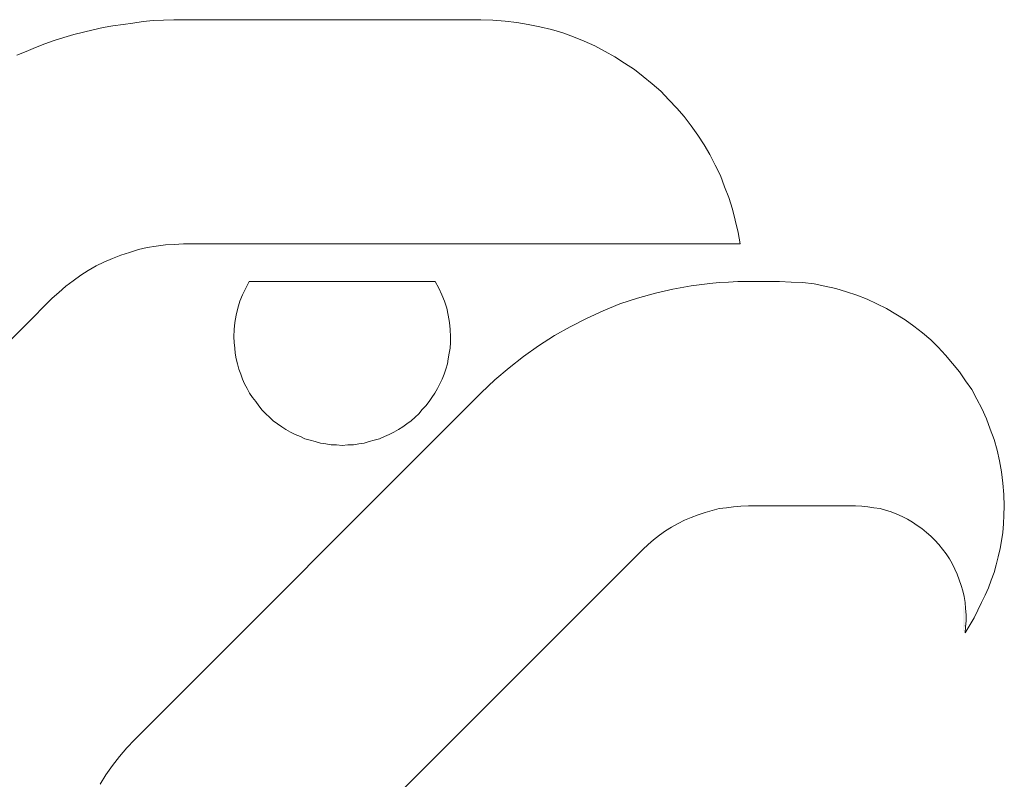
# Model space of a CAD drawing. Extents: x 256490 to 7565828, y -103950 to 5881792.
# Tile 69 of 101: x 276401 to 276503, y -72427 to -72348. Entities that reach past the tile are written whole.
import ezdxf

# ---------------------------------------------------------------- set-up
doc = ezdxf.new("R2010")
doc.units = 0
doc.header["$MEASUREMENT"] = 0
doc.layers.add('1__logo', color=7, linetype='Continuous')
doc.layers.add('linii', color=7, linetype='Continuous', lineweight=15)

# ---------------------------------------------------------------- blocks, each defined once
blk = doc.blocks.new('GFGDGD')
at = {"color": 0, "linetype": 'ByBlock', "lineweight": -2}
for points in [[(30922.15, -10395.35, 0), (30922.1, -10392.83, 0), (30922.15, -10392.2, 0)], [(30922.1, -10394.72, 0), (30922.06, -10393.46, 0), (30922.1, -10392.83, 0)], [(30922.06, -10394.09, 0), (30922.06, -10393.46, 0), (30922.1, -10394.72, 0)], [(30922.1, -10394.72, 0), (30922.1, -10392.83, 0), (30922.15, -10395.35, 0)]]:
    blk.add_solid(points, dxfattribs=at)
at = {"layer": '1__logo', "color": 0, "linetype": 'ByBlock', "lineweight": -2}
for p, q in [((30967.4, -10332.02, 0), (30966.19, -10332.26, 0)), ((30968.6, -10331.83, 0), (30967.4, -10332.02, 0)), ((30969.81, -10331.68, 0), (30968.6, -10331.83, 0)), ((30971.07, -10331.59, 0), (30969.81, -10331.68, 0)), ((30972.33, -10331.54, 0), (30971.07, -10331.59, 0)), ((31003.18, -10331.54, 0), (30972.33, -10331.54, 0)), ((31004.24, -10331.54, 0), (31003.18, -10331.54, 0)), ((31004.24, -10331.54, 0), (31003.18, -10331.54, 0)), ((31005.31, -10331.59, 0), (31004.24, -10331.54, 0)), ((31005.31, -10331.59, 0), (31004.24, -10331.54, 0)), ((31006.37, -10331.63, 0), (31005.31, -10331.59, 0)), ((31006.37, -10331.63, 0), (31005.31, -10331.59, 0)), ((31007.44, -10331.73, 0), (31006.37, -10331.63, 0)), ((31007.44, -10331.73, 0), (31006.37, -10331.63, 0)), ((31008.5, -10331.88, 0), (31007.44, -10331.73, 0)), ((31008.5, -10331.88, 0), (31007.44, -10331.73, 0)), ((31009.52, -10332.02, 0), (31008.5, -10331.88, 0)), ((31009.52, -10332.02, 0), (31008.5, -10331.88, 0)), ((31010.58, -10332.17, 0), (31009.52, -10332.02, 0)), ((31010.58, -10332.17, 0), (31009.52, -10332.02, 0)), ((30963.82, -10332.89, 0), (30962.7, -10333.33, 0)), ((30964.98, -10332.55, 0), (30963.82, -10332.89, 0)), ((30966.19, -10332.26, 0), (30964.98, -10332.55, 0)), ((31011.59, -10332.36, 0), (31010.58, -10332.17, 0)), ((31012.61, -10332.6, 0), (31011.59, -10332.36, 0)), ((31013.63, -10332.84, 0), (31012.61, -10332.6, 0)), ((31014.64, -10333.09, 0), (31013.63, -10332.84, 0)), ((31015.66, -10333.38, 0), (31014.64, -10333.09, 0)), ((30961.59, -10333.76, 0), (30960.48, -10334.25, 0)), ((30962.7, -10333.33, 0), (30961.59, -10333.76, 0)), ((31016.67, -10333.71, 0), (31015.66, -10333.38, 0)), ((31017.64, -10334.05, 0), (31016.67, -10333.71, 0)), ((31018.61, -10334.44, 0), (31017.64, -10334.05, 0)), ((30959.42, -10334.83, 0), (30958.4, -10335.41, 0)), ((30960.48, -10334.25, 0), (30959.42, -10334.83, 0)), ((31019.57, -10334.83, 0), (31018.61, -10334.44, 0)), ((31020.54, -10335.21, 0), (31019.57, -10334.83, 0)), ((30957.39, -10336.04, 0), (30956.37, -10336.71, 0)), ((30958.4, -10335.41, 0), (30957.39, -10336.04, 0)), ((30956.37, -10336.71, 0), (30955.45, -10337.44, 0)), ((30954.53, -10338.21, 0), (30953.61, -10338.98, 0)), ((30955.45, -10337.44, 0), (30954.53, -10338.21, 0)), ((30953.61, -10338.98, 0), (30952.79, -10339.86, 0)), ((30952.79, -10339.86, 0), (30951.97, -10340.73, 0)), ((30951.97, -10340.73, 0), (30951.2, -10341.6, 0)), ((30951.2, -10341.6, 0), (30950.47, -10342.56, 0)), ((30950.47, -10342.56, 0), (30949.79, -10343.53, 0)), ((30949.79, -10343.53, 0), (30949.12, -10344.55, 0)), ((30949.12, -10344.55, 0), (30948.54, -10345.56, 0)), ((30948.54, -10345.56, 0), (30947.96, -10346.67, 0)), ((30947.96, -10346.67, 0), (30947.42, -10347.74, 0)), ((30947.42, -10347.74, 0), (30946.99, -10348.9, 0)), ((30946.99, -10348.9, 0), (30946.55, -10350.01, 0)), ((30946.55, -10350.01, 0), (30946.17, -10351.22, 0)), ((30946.17, -10351.22, 0), (30945.88, -10352.38, 0)), ((30945.88, -10352.38, 0), (30945.59, -10353.64, 0)), ((30945.59, -10353.64, 0), (30945.39, -10354.85, 0)), ((30945.39, -10354.85, 0), (31003.23, -10354.85, 0)), ((31003.23, -10354.85, 0), (31004.2, -10354.89, 0)), ((31003.23, -10354.85, 0), (31004.2, -10354.89, 0)), ((31004.2, -10354.89, 0), (31005.11, -10354.94, 0)), ((31004.2, -10354.89, 0), (31005.11, -10354.94, 0)), ((31005.11, -10354.94, 0), (31006.08, -10355.09, 0)), ((31005.11, -10354.94, 0), (31006.08, -10355.09, 0)), ((31006.08, -10355.09, 0), (31007, -10355.23, 0)), ((31006.08, -10355.09, 0), (31007, -10355.23, 0)), ((31007, -10355.23, 0), (31007.92, -10355.43, 0)), ((31007, -10355.23, 0), (31007.92, -10355.43, 0)), ((31007.92, -10355.43, 0), (31008.84, -10355.72, 0)), ((31007.92, -10355.43, 0), (31008.84, -10355.72, 0)), ((31008.84, -10355.72, 0), (31009.76, -10356.01, 0)), ((31008.84, -10355.72, 0), (31009.76, -10356.01, 0)), ((31009.76, -10356.01, 0), (31010.63, -10356.35, 0)), ((31009.76, -10356.01, 0), (31010.63, -10356.35, 0)), ((31010.63, -10356.35, 0), (31011.5, -10356.73, 0)), ((31011.5, -10356.73, 0), (31012.32, -10357.12, 0)), ((31012.32, -10357.12, 0), (31013.14, -10357.6, 0)), ((31013.14, -10357.6, 0), (31013.92, -10358.09, 0)), ((31013.92, -10358.09, 0), (31014.69, -10358.67, 0)), ((31014.69, -10358.67, 0), (31015.46, -10359.25, 0)), ((30935.43, -10359.49, 0), (30934.32, -10359.83, 0)), ((30935.43, -10359.49, 0), (30934.32, -10359.83, 0)), ((30936.59, -10359.25, 0), (30935.43, -10359.49, 0)), ((30936.59, -10359.25, 0), (30935.43, -10359.49, 0)), ((30937.7, -10359.01, 0), (30936.59, -10359.25, 0)), ((30937.7, -10359.01, 0), (30936.59, -10359.25, 0)), ((30938.91, -10358.86, 0), (30937.7, -10359.01, 0)), ((30938.91, -10358.86, 0), (30937.7, -10359.01, 0)), ((30940.07, -10358.81, 0), (30938.91, -10358.86, 0)), ((30940.07, -10358.81, 0), (30938.91, -10358.86, 0)), ((30941.28, -10358.76, 0), (30940.07, -10358.81, 0)), ((30941.28, -10358.76, 0), (30940.07, -10358.81, 0)), ((30944.67, -10358.76, 0), (30941.28, -10358.76, 0)), ((30944.67, -10358.76, 0), (30941.28, -10358.76, 0)), ((30945.63, -10358.76, 0), (30944.67, -10358.76, 0)), ((30945.63, -10358.76, 0), (30944.67, -10358.76, 0)), ((30946.6, -10358.81, 0), (30945.63, -10358.76, 0)), ((30946.6, -10358.81, 0), (30945.63, -10358.76, 0)), ((30947.57, -10358.86, 0), (30946.6, -10358.81, 0)), ((30947.57, -10358.86, 0), (30946.6, -10358.81, 0)), ((30948.54, -10358.96, 0), (30947.57, -10358.86, 0)), ((30948.54, -10358.96, 0), (30947.57, -10358.86, 0)), ((30950.47, -10359.2, 0), (30948.54, -10358.96, 0)), ((30950.47, -10359.2, 0), (30948.54, -10358.96, 0)), ((30952.36, -10359.54, 0), (30950.47, -10359.2, 0)), ((30952.36, -10359.54, 0), (30950.47, -10359.2, 0)), ((30954.19, -10359.97, 0), (30952.36, -10359.54, 0)), ((30954.19, -10359.97, 0), (30952.36, -10359.54, 0)), ((30976.68, -10359.44, 0), (30976.39, -10360.12, 0)), ((30977.07, -10358.76, 0), (30976.68, -10359.44, 0)), ((30996.41, -10358.76, 0), (30977.07, -10358.76, 0)), ((30996.75, -10359.44, 0), (30996.41, -10358.76, 0)), ((30997.09, -10360.12, 0), (30996.75, -10359.44, 0)), ((30997.09, -10360.12, 0), (30996.75, -10359.44, 0)), ((31015.46, -10359.25, 0), (31016.19, -10359.88, 0)), ((30932.19, -10360.6, 0), (30931.18, -10361.08, 0)), ((30932.19, -10360.6, 0), (30931.18, -10361.08, 0)), ((30933.25, -10360.17, 0), (30932.19, -10360.6, 0)), ((30933.25, -10360.17, 0), (30932.19, -10360.6, 0)), ((30934.32, -10359.83, 0), (30933.25, -10360.17, 0)), ((30934.32, -10359.83, 0), (30933.25, -10360.17, 0)), ((30956.03, -10360.5, 0), (30954.19, -10359.97, 0)), ((30956.03, -10360.5, 0), (30954.19, -10359.97, 0)), ((30957.87, -10361.08, 0), (30956.03, -10360.5, 0)), ((30957.87, -10361.08, 0), (30956.03, -10360.5, 0)), ((30976.39, -10360.12, 0), (30976.1, -10360.79, 0)), ((30997.38, -10360.79, 0), (30997.09, -10360.12, 0)), ((30997.38, -10360.79, 0), (30997.09, -10360.12, 0)), ((31016.19, -10359.88, 0), (31016.87, -10360.5, 0)), ((31016.87, -10360.5, 0), (31035.92, -10379.61, 0)), ((30930.16, -10361.57, 0), (30929.19, -10362.15, 0)), ((30930.16, -10361.57, 0), (30929.19, -10362.15, 0)), ((30931.18, -10361.08, 0), (30930.16, -10361.57, 0)), ((30931.18, -10361.08, 0), (30930.16, -10361.57, 0)), ((30959.61, -10361.81, 0), (30957.87, -10361.08, 0)), ((30959.61, -10361.81, 0), (30957.87, -10361.08, 0)), ((30975.86, -10361.52, 0), (30975.71, -10362.25, 0)), ((30976.1, -10360.79, 0), (30975.86, -10361.52, 0)), ((30997.57, -10361.52, 0), (30997.38, -10360.79, 0)), ((30997.57, -10361.52, 0), (30997.38, -10360.79, 0)), ((30997.76, -10362.25, 0), (30997.57, -10361.52, 0)), ((30997.76, -10362.25, 0), (30997.57, -10361.52, 0)), ((30928.23, -10362.73, 0), (30927.31, -10363.41, 0)), ((30928.23, -10362.73, 0), (30927.31, -10363.41, 0)), ((30929.19, -10362.15, 0), (30928.23, -10362.73, 0)), ((30929.19, -10362.15, 0), (30928.23, -10362.73, 0)), ((30961.35, -10362.58, 0), (30959.61, -10361.81, 0)), ((30961.35, -10362.58, 0), (30959.61, -10361.81, 0)), ((30963.04, -10363.45, 0), (30961.35, -10362.58, 0)), ((30963.04, -10363.45, 0), (30961.35, -10362.58, 0)), ((30975.71, -10362.25, 0), (30975.57, -10363.02, 0)), ((30997.91, -10363.02, 0), (30997.76, -10362.25, 0)), ((30997.91, -10363.02, 0), (30997.76, -10362.25, 0)), ((30927.31, -10363.41, 0), (30926.44, -10364.08, 0)), ((30927.31, -10363.41, 0), (30926.44, -10364.08, 0)), ((30964.69, -10364.37, 0), (30963.04, -10363.45, 0)), ((30964.69, -10364.37, 0), (30963.04, -10363.45, 0)), ((30975.52, -10363.74, 0), (30975.47, -10364.52, 0)), ((30975.57, -10363.02, 0), (30975.52, -10363.74, 0)), ((30997.96, -10363.74, 0), (30997.91, -10363.02, 0)), ((30997.96, -10363.74, 0), (30997.91, -10363.02, 0)), ((30998.01, -10364.52, 0), (30997.96, -10363.74, 0)), ((30998.01, -10364.52, 0), (30997.96, -10363.74, 0)), ((30925.57, -10364.81, 0), (30924.79, -10365.58, 0)), ((30925.57, -10364.81, 0), (30924.79, -10365.58, 0)), ((30926.44, -10364.08, 0), (30925.57, -10364.81, 0)), ((30926.44, -10364.08, 0), (30925.57, -10364.81, 0)), ((30966.33, -10365.44, 0), (30964.69, -10364.37, 0)), ((30966.33, -10365.44, 0), (30964.69, -10364.37, 0)), ((30975.47, -10364.52, 0), (30975.47, -10365.1, 0)), ((30997.96, -10365.1, 0), (30998.01, -10364.52, 0)), ((30997.96, -10365.1, 0), (30998.01, -10364.52, 0)), ((30924.79, -10365.58, 0), (30924.02, -10366.4, 0)), ((30924.79, -10365.58, 0), (30924.02, -10366.4, 0)), ((30967.88, -10366.55, 0), (30966.33, -10365.44, 0)), ((30967.88, -10366.55, 0), (30966.33, -10365.44, 0)), ((30975.47, -10365.1, 0), (30975.52, -10365.68, 0)), ((30975.52, -10365.68, 0), (30975.62, -10366.21, 0)), ((30997.86, -10366.21, 0), (30997.91, -10365.68, 0)), ((30997.86, -10366.21, 0), (30997.91, -10365.68, 0)), ((30997.91, -10365.68, 0), (30997.96, -10365.1, 0)), ((30997.91, -10365.68, 0), (30997.96, -10365.1, 0)), ((30924.02, -10366.4, 0), (30923.29, -10367.27, 0)), ((30924.02, -10366.4, 0), (30923.29, -10367.27, 0)), ((30969.38, -10367.71, 0), (30967.88, -10366.55, 0)), ((30969.38, -10367.71, 0), (30967.88, -10366.55, 0)), ((30975.62, -10366.21, 0), (30975.71, -10366.79, 0)), ((30975.71, -10366.79, 0), (30975.81, -10367.32, 0)), ((30997.62, -10367.32, 0), (30997.76, -10366.79, 0)), ((30997.62, -10367.32, 0), (30997.76, -10366.79, 0)), ((30997.76, -10366.79, 0), (30997.86, -10366.21, 0)), ((30997.76, -10366.79, 0), (30997.86, -10366.21, 0)), ((30923.29, -10367.27, 0), (30922.57, -10368.14, 0)), ((30923.29, -10367.27, 0), (30922.57, -10368.14, 0)), ((30970.88, -10368.97, 0), (30969.38, -10367.71, 0)), ((30970.88, -10368.97, 0), (30969.38, -10367.71, 0)), ((30975.81, -10367.32, 0), (30975.95, -10367.85, 0)), ((30975.95, -10367.85, 0), (30976.15, -10368.39, 0)), ((30997.28, -10368.39, 0), (30997.47, -10367.85, 0)), ((30997.28, -10368.39, 0), (30997.47, -10367.85, 0)), ((30997.47, -10367.85, 0), (30997.62, -10367.32, 0)), ((30997.47, -10367.85, 0), (30997.62, -10367.32, 0)), ((30922.57, -10368.14, 0), (30921.94, -10369.06, 0)), ((30922.57, -10368.14, 0), (30921.94, -10369.06, 0)), ((30976.15, -10368.39, 0), (30976.34, -10368.92, 0)), ((30976.34, -10368.92, 0), (30976.58, -10369.4, 0)), ((30996.89, -10369.4, 0), (30997.09, -10368.92, 0)), ((30996.89, -10369.4, 0), (30997.09, -10368.92, 0)), ((30997.09, -10368.92, 0), (30997.28, -10368.39, 0)), ((30997.09, -10368.92, 0), (30997.28, -10368.39, 0)), ((30921.94, -10369.06, 0), (30921.31, -10369.98, 0)), ((30921.94, -10369.06, 0), (30921.31, -10369.98, 0)), ((30972.28, -10370.32, 0), (30970.88, -10368.97, 0)), ((30972.28, -10370.32, 0), (30970.88, -10368.97, 0)), ((30976.58, -10369.4, 0), (30976.83, -10369.89, 0)), ((30976.83, -10369.89, 0), (30977.12, -10370.37, 0)), ((30996.36, -10370.37, 0), (30996.6, -10369.89, 0)), ((30996.6, -10369.89, 0), (30996.89, -10369.4, 0)), ((30921.31, -10369.98, 0), (30920.78, -10371, 0)), ((30921.31, -10369.98, 0), (30920.78, -10371, 0)), ((31008.31, -10406.4, 0), (30972.28, -10370.32, 0)), ((31008.31, -10406.4, 0), (30972.28, -10370.32, 0)), ((30977.12, -10370.37, 0), (30977.41, -10370.8, 0)), ((30977.41, -10370.8, 0), (30977.7, -10371.24, 0)), ((30995.73, -10371.24, 0), (30996.07, -10370.8, 0)), ((30996.07, -10370.8, 0), (30996.36, -10370.37, 0)), ((30920.25, -10371.97, 0), (30919.76, -10373.03, 0)), ((30920.25, -10371.97, 0), (30919.76, -10373.03, 0)), ((30920.78, -10371, 0), (30920.25, -10371.97, 0)), ((30920.78, -10371, 0), (30920.25, -10371.97, 0)), ((30977.7, -10371.24, 0), (30978.03, -10371.67, 0)), ((30978.03, -10371.67, 0), (30978.42, -10372.06, 0)), ((30995.06, -10372.11, 0), (30995.39, -10371.67, 0)), ((30995.39, -10371.67, 0), (30995.73, -10371.24, 0)), ((30978.42, -10372.06, 0), (30978.76, -10372.5, 0)), ((30978.76, -10372.5, 0), (30979.15, -10372.84, 0)), ((30979.15, -10372.84, 0), (30979.58, -10373.22, 0)), ((30993.9, -10373.22, 0), (30994.28, -10372.84, 0)), ((30994.28, -10372.84, 0), (30994.67, -10372.5, 0)), ((30994.67, -10372.5, 0), (30995.06, -10372.11, 0)), ((30919.76, -10373.03, 0), (30919.38, -10374.09, 0)), ((30919.76, -10373.03, 0), (30919.38, -10374.09, 0)), ((30979.58, -10373.22, 0), (30980.02, -10373.56, 0)), ((30980.02, -10373.56, 0), (30980.45, -10373.85, 0)), ((30980.45, -10373.85, 0), (30980.89, -10374.14, 0)), ((30992.59, -10374.14, 0), (30993.03, -10373.85, 0)), ((30993.03, -10373.85, 0), (30993.46, -10373.56, 0)), ((30993.46, -10373.56, 0), (30993.9, -10373.22, 0)), ((30919.38, -10374.09, 0), (30918.99, -10375.16, 0)), ((30919.38, -10374.09, 0), (30918.99, -10375.16, 0)), ((30980.89, -10374.14, 0), (30981.37, -10374.43, 0)), ((30981.37, -10374.43, 0), (30981.85, -10374.67, 0)), ((30981.85, -10374.67, 0), (30982.34, -10374.87, 0)), ((30982.34, -10374.87, 0), (30982.87, -10375.11, 0)), ((30990.61, -10375.11, 0), (30991.09, -10374.87, 0)), ((30991.09, -10374.87, 0), (30991.62, -10374.67, 0)), ((30991.62, -10374.67, 0), (30992.11, -10374.43, 0)), ((30992.11, -10374.43, 0), (30992.59, -10374.14, 0)), ((30918.99, -10375.16, 0), (30918.65, -10376.27, 0)), ((30918.99, -10375.16, 0), (30918.65, -10376.27, 0)), ((30982.87, -10375.11, 0), (30983.4, -10375.25, 0)), ((30983.4, -10375.25, 0), (30983.93, -10375.4, 0)), ((30983.93, -10375.4, 0), (30984.47, -10375.54, 0)), ((30984.47, -10375.54, 0), (30985, -10375.64, 0)), ((30985, -10375.64, 0), (30985.58, -10375.74, 0)), ((30985.58, -10375.74, 0), (30986.16, -10375.74, 0)), ((30986.16, -10375.74, 0), (30986.74, -10375.79, 0)), ((30986.74, -10375.79, 0), (30987.32, -10375.74, 0)), ((30986.74, -10375.79, 0), (30986.74, -10375.79, 0)), ((30987.32, -10375.74, 0), (30987.9, -10375.74, 0)), ((30987.9, -10375.74, 0), (30988.43, -10375.64, 0)), ((30988.43, -10375.64, 0), (30989.01, -10375.54, 0)), ((30989.01, -10375.54, 0), (30989.54, -10375.4, 0)), ((30989.54, -10375.4, 0), (30990.08, -10375.25, 0)), ((30990.08, -10375.25, 0), (30990.61, -10375.11, 0)), ((30918.65, -10376.27, 0), (30918.41, -10377.38, 0)), ((30918.65, -10376.27, 0), (30918.41, -10377.38, 0)), ((30918.41, -10377.38, 0), (30918.22, -10378.54, 0)), ((30918.41, -10377.38, 0), (30918.22, -10378.54, 0)), ((30918.22, -10378.54, 0), (30918.07, -10379.7, 0)), ((30918.22, -10378.54, 0), (30918.07, -10379.7, 0)), ((30918.07, -10379.7, 0), (30917.97, -10380.91, 0)), ((30918.07, -10379.7, 0), (30917.97, -10380.91, 0)), ((30917.97, -10380.91, 0), (30917.93, -10382.12, 0)), ((30917.97, -10380.91, 0), (30917.93, -10382.12, 0)), ((30917.93, -10382.12, 0), (30917.97, -10383.04, 0)), ((30917.93, -10382.12, 0), (30917.97, -10383.04, 0)), ((30931.47, -10382.27, 0), (30932.09, -10382.17, 0)), ((30931.47, -10382.27, 0), (30932.09, -10382.17, 0)), ((30932.09, -10382.17, 0), (30932.72, -10382.12, 0)), ((30932.09, -10382.17, 0), (30932.72, -10382.12, 0)), ((30932.72, -10382.12, 0), (30933.4, -10382.07, 0)), ((30932.72, -10382.12, 0), (30933.4, -10382.07, 0)), ((30933.4, -10382.07, 0), (30933.69, -10382.07, 0)), ((30933.4, -10382.07, 0), (30933.69, -10382.07, 0)), ((30933.69, -10382.07, 0), (30934.56, -10382.07, 0)), ((30933.69, -10382.07, 0), (30934.56, -10382.07, 0)), ((30934.56, -10382.07, 0), (30935.87, -10382.07, 0)), ((30934.56, -10382.07, 0), (30935.87, -10382.07, 0)), ((30935.87, -10382.07, 0), (30937.46, -10382.07, 0)), ((30935.87, -10382.07, 0), (30937.46, -10382.07, 0)), ((30937.46, -10382.07, 0), (30939.3, -10382.07, 0)), ((30937.46, -10382.07, 0), (30939.3, -10382.07, 0)), ((30939.3, -10382.07, 0), (30941.14, -10382.07, 0)), ((30939.3, -10382.07, 0), (30941.14, -10382.07, 0)), ((30941.14, -10382.07, 0), (30942.93, -10382.07, 0)), ((30941.14, -10382.07, 0), (30942.93, -10382.07, 0)), ((30942.93, -10382.07, 0), (30944.52, -10382.07, 0)), ((30942.93, -10382.07, 0), (30944.52, -10382.07, 0)), ((30944.52, -10382.07, 0), (30945.3, -10382.12, 0)), ((30944.52, -10382.07, 0), (30945.3, -10382.12, 0)), ((30945.3, -10382.12, 0), (30946.07, -10382.17, 0)), ((30945.3, -10382.12, 0), (30946.07, -10382.17, 0)), ((30946.07, -10382.17, 0), (30946.8, -10382.27, 0)), ((30946.07, -10382.17, 0), (30946.8, -10382.27, 0)), ((30917.97, -10383.04, 0), (30918.02, -10383.96, 0)), ((30917.97, -10383.04, 0), (30918.02, -10383.96, 0)), ((30927.98, -10383.47, 0), (30928.52, -10383.18, 0)), ((30927.98, -10383.47, 0), (30928.52, -10383.18, 0)), ((30928.52, -10383.18, 0), (30929.1, -10382.94, 0)), ((30928.52, -10383.18, 0), (30929.1, -10382.94, 0)), ((30929.1, -10382.94, 0), (30929.68, -10382.7, 0)), ((30929.1, -10382.94, 0), (30929.68, -10382.7, 0)), ((30929.68, -10382.7, 0), (30930.26, -10382.51, 0)), ((30929.68, -10382.7, 0), (30930.26, -10382.51, 0)), ((30930.26, -10382.51, 0), (30930.84, -10382.36, 0)), ((30930.26, -10382.51, 0), (30930.84, -10382.36, 0)), ((30930.84, -10382.36, 0), (30931.47, -10382.27, 0)), ((30930.84, -10382.36, 0), (30931.47, -10382.27, 0)), ((30946.8, -10382.27, 0), (30947.57, -10382.36, 0)), ((30946.8, -10382.27, 0), (30947.57, -10382.36, 0)), ((30947.57, -10382.36, 0), (30948.29, -10382.56, 0)), ((30947.57, -10382.36, 0), (30948.29, -10382.56, 0)), ((30948.29, -10382.56, 0), (30949.02, -10382.75, 0)), ((30948.29, -10382.56, 0), (30949.02, -10382.75, 0)), ((30949.02, -10382.75, 0), (30949.74, -10382.99, 0)), ((30949.02, -10382.75, 0), (30949.74, -10382.99, 0)), ((30949.74, -10382.99, 0), (30950.47, -10383.28, 0)), ((30949.74, -10382.99, 0), (30950.47, -10383.28, 0)), ((30918.02, -10383.96, 0), (30918.07, -10384.83, 0)), ((30918.02, -10383.96, 0), (30918.07, -10384.83, 0)), ((30926.48, -10384.44, 0), (30926.97, -10384.1, 0)), ((30926.48, -10384.44, 0), (30926.97, -10384.1, 0)), ((30926.97, -10384.1, 0), (30927.45, -10383.76, 0)), ((30926.97, -10384.1, 0), (30927.45, -10383.76, 0)), ((30927.45, -10383.76, 0), (30927.98, -10383.47, 0)), ((30927.45, -10383.76, 0), (30927.98, -10383.47, 0)), ((30950.47, -10383.28, 0), (30951.15, -10383.57, 0)), ((30950.47, -10383.28, 0), (30951.15, -10383.57, 0)), ((30951.15, -10383.57, 0), (30951.82, -10383.91, 0)), ((30951.15, -10383.57, 0), (30951.82, -10383.91, 0)), ((30951.82, -10383.91, 0), (30952.5, -10384.3, 0)), ((30951.82, -10383.91, 0), (30952.5, -10384.3, 0)), ((30918.07, -10384.83, 0), (30918.22, -10385.7, 0)), ((30918.07, -10384.83, 0), (30918.22, -10385.7, 0)), ((30925.13, -10385.65, 0), (30925.57, -10385.22, 0)), ((30925.13, -10385.65, 0), (30925.57, -10385.22, 0)), ((30925.57, -10385.22, 0), (30926, -10384.83, 0)), ((30925.57, -10385.22, 0), (30926, -10384.83, 0)), ((30926, -10384.83, 0), (30926.48, -10384.44, 0)), ((30926, -10384.83, 0), (30926.48, -10384.44, 0)), ((30952.5, -10384.3, 0), (30953.13, -10384.68, 0)), ((30952.5, -10384.3, 0), (30953.13, -10384.68, 0)), ((30953.13, -10384.68, 0), (30953.76, -10385.12, 0)), ((30953.13, -10384.68, 0), (30953.76, -10385.12, 0)), ((30953.76, -10385.12, 0), (30954.39, -10385.6, 0)), ((30953.76, -10385.12, 0), (30954.39, -10385.6, 0)), ((30918.22, -10385.7, 0), (30918.36, -10386.52, 0)), ((30918.22, -10385.7, 0), (30918.36, -10386.52, 0)), ((30924.36, -10386.57, 0), (30924.74, -10386.09, 0)), ((30924.36, -10386.57, 0), (30924.74, -10386.09, 0)), ((30924.74, -10386.09, 0), (30925.13, -10385.65, 0)), ((30924.74, -10386.09, 0), (30925.13, -10385.65, 0)), ((30954.39, -10385.6, 0), (30954.92, -10386.09, 0)), ((30954.39, -10385.6, 0), (30954.92, -10386.09, 0)), ((30954.92, -10386.09, 0), (30955.5, -10386.62, 0)), ((30954.92, -10386.09, 0), (30955.5, -10386.62, 0)), ((30918.36, -10386.52, 0), (30918.55, -10387.39, 0)), ((30918.36, -10386.52, 0), (30918.55, -10387.39, 0)), ((30923.63, -10387.58, 0), (30923.97, -10387.05, 0)), ((30923.63, -10387.58, 0), (30923.97, -10387.05, 0)), ((30923.97, -10387.05, 0), (30924.36, -10386.57, 0)), ((30923.97, -10387.05, 0), (30924.36, -10386.57, 0)), ((30955.5, -10386.62, 0), (31008.31, -10439.42, 0)), ((30955.5, -10386.62, 0), (31008.31, -10439.42, 0)), ((30918.55, -10387.39, 0), (30918.75, -10388.21, 0)), ((30918.55, -10387.39, 0), (30918.75, -10388.21, 0)), ((30918.75, -10388.21, 0), (30918.99, -10388.99, 0)), ((30918.75, -10388.21, 0), (30918.99, -10388.99, 0)), ((30923.05, -10388.65, 0), (30923.34, -10388.07, 0)), ((30923.05, -10388.65, 0), (30923.34, -10388.07, 0)), ((30923.34, -10388.07, 0), (30923.63, -10387.58, 0)), ((30923.34, -10388.07, 0), (30923.63, -10387.58, 0)), ((30918.99, -10388.99, 0), (30919.28, -10389.81, 0)), ((30918.99, -10388.99, 0), (30919.28, -10389.81, 0)), ((30922.62, -10389.76, 0), (30922.81, -10389.18, 0)), ((30922.62, -10389.76, 0), (30922.81, -10389.18, 0)), ((30922.81, -10389.18, 0), (30923.05, -10388.65, 0)), ((30922.81, -10389.18, 0), (30923.05, -10388.65, 0)), ((30919.28, -10389.81, 0), (30919.57, -10390.58, 0)), ((30919.28, -10389.81, 0), (30919.57, -10390.58, 0)), ((30922.23, -10390.92, 0), (30922.42, -10390.34, 0)), ((30922.23, -10390.92, 0), (30922.42, -10390.34, 0)), ((30922.42, -10390.34, 0), (30922.62, -10389.76, 0)), ((30922.42, -10390.34, 0), (30922.62, -10389.76, 0)), ((30919.57, -10390.58, 0), (30919.91, -10391.36, 0)), ((30919.57, -10390.58, 0), (30919.91, -10391.36, 0)), ((30919.91, -10391.36, 0), (30920.29, -10392.13, 0)), ((30919.91, -10391.36, 0), (30920.29, -10392.13, 0)), ((30922.08, -10391.5, 0), (30922.23, -10390.92, 0)), ((30922.08, -10391.5, 0), (30922.23, -10390.92, 0)), ((30920.29, -10392.13, 0), (30921.07, -10393.73, 0)), ((30920.29, -10392.13, 0), (30921.07, -10393.73, 0)), ((30921.94, -10392.76, 0), (30921.99, -10392.13, 0)), ((30921.94, -10392.76, 0), (30921.99, -10392.13, 0)), ((30921.99, -10392.13, 0), (30922.08, -10391.5, 0)), ((30921.99, -10392.13, 0), (30922.08, -10391.5, 0)), ((30921.89, -10393.39, 0), (30921.94, -10392.76, 0)), ((30921.89, -10393.39, 0), (30921.94, -10392.76, 0)), ((30921.89, -10394.02, 0), (30921.89, -10393.39, 0)), ((30921.89, -10394.02, 0), (30921.89, -10393.39, 0)), ((30921.07, -10393.73, 0), (30921.99, -10395.27, 0)), ((30921.07, -10393.73, 0), (30921.99, -10395.27, 0)), ((30921.94, -10394.64, 0), (30921.89, -10394.02, 0)), ((30921.94, -10394.64, 0), (30921.89, -10394.02, 0)), ((30921.99, -10395.27, 0), (30921.94, -10394.64, 0)), ((30921.99, -10395.27, 0), (30921.94, -10394.64, 0)), ((31009.13, -10407.22, 0), (31008.31, -10406.4, 0)), ((31009.13, -10407.22, 0), (31008.31, -10406.4, 0)), ((31009.9, -10408.14, 0), (31009.13, -10407.22, 0)), ((31009.9, -10408.14, 0), (31009.13, -10407.22, 0)), ((31010.63, -10409.06, 0), (31009.9, -10408.14, 0)), ((31010.63, -10409.06, 0), (31009.9, -10408.14, 0)), ((31011.3, -10410.02, 0), (31010.63, -10409.06, 0)), ((31011.3, -10410.02, 0), (31010.63, -10409.06, 0)), ((31011.88, -10410.99, 0), (31011.3, -10410.02, 0)), ((31011.88, -10410.99, 0), (31011.3, -10410.02, 0))]:
    blk.add_line(p, q, dxfattribs=at)

msp = doc.modelspace()

# ---------------------------------------------------------------- block references
at = {"layer": 'linii', "xscale": -1}
msp.add_blockref('GFGDGD', (307420.88, -62016.05, 0), dxfattribs=at)

doc.saveas('drawing.dxf')
